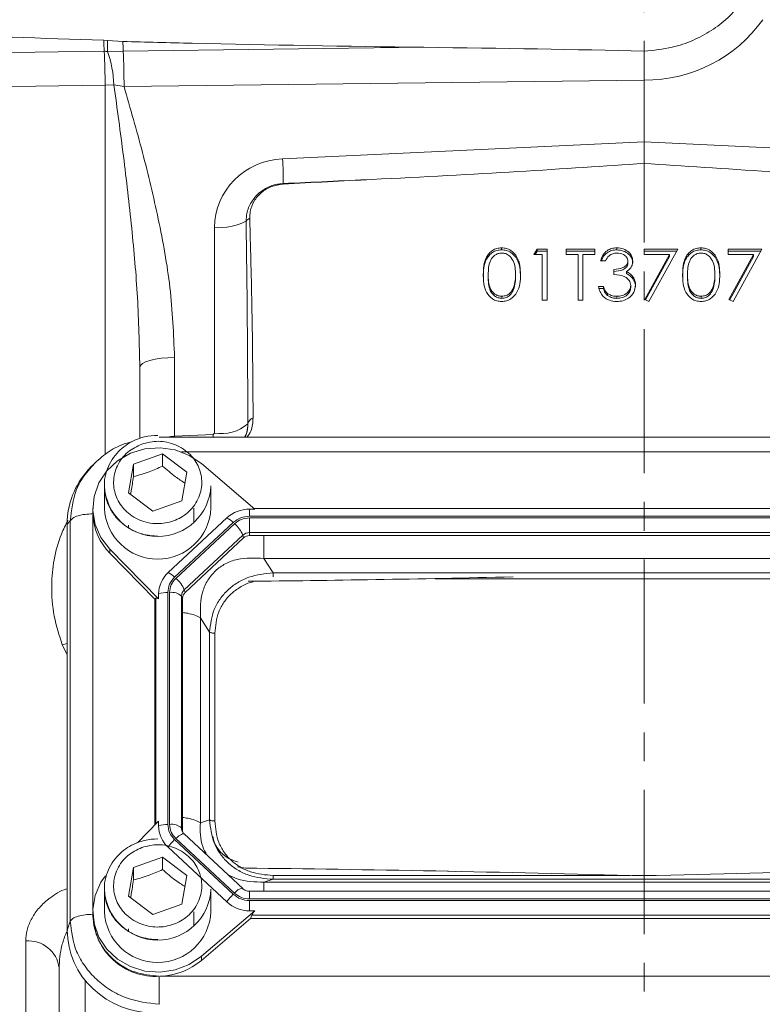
# Model space of a CAD drawing. Header units: inches. Extents: x 0.3 to 33.9, y 0.2 to 21.6.
# Tile 10 of 28: x 20.8 to 23.4, y 7.9 to 11.3. Entities that reach past the tile are written whole.
import ezdxf

# ---------------------------------------------------------------- set-up
doc = ezdxf.new("R2010")
doc.units = ezdxf.units.IN
doc.header["$MEASUREMENT"] = 0
doc.linetypes.add('CENTERX2', pattern=[0.8, 0.5, -0.1, 0.1, -0.1])
doc.layers.add('SLD-0', color=7, linetype='Continuous', lineweight=15)
doc.styles.add('SLDTEXTSTYLE0', font='TXT', dxfattribs={"width": 0.75})
doc.dimstyles.new('SLDDIMSTYLE0', dxfattribs={"dimtxt": 0.25, "dimasz": 0.13, "dimexe": 0, "dimexo": 0.0625, "dimgap": 0.0625, "dimtad": 0, "dimtih": 1, "dimtoh": 1, "dimrnd": 1e-09, "dimzin": 12, "dimdsep": 46, "dimtxsty": 'SLDTEXTSTYLE0', "dimsah": 1, "dimcen": 0.09, "dimadec": 0, "dimazin": 3, "dimtfac": 1, "dimtofl": 0, "dimtmove": 0, "dimatfit": 3, "dimfxl": 1, "dimfrac": 2, "dimtolj": 1, "dimtzin": 12, "dimarcsym": 0})

# ---------------------------------------------------------------- blocks, each defined once
blk = doc.blocks.new('_D_10')
at = {"layer": 'SLD-0'}
for p, q in [((23.0055, 13.5316), (31.06, 13.5316)), ((30.935, 13.5316), (30.935, 10.1526)), ((30.3636, 9.7786), (30.3128, 9.7786)), ((30.3128, 9.7786), (30.3128, 9.3817)), ((31.5065, 9.7786), (31.5573, 9.7786)), ((31.5573, 9.7786), (31.5573, 9.3817)), ((30.3128, 9.3817), (30.3636, 9.3817)), ((31.5573, 9.3817), (31.5065, 9.3817)), ((30.935, 5.952), (30.935, 9.3309)), ((26.5026, 5.952), (31.06, 5.952))]:
    blk.add_line(p, q, dxfattribs=at)
for points in [[(30.935, 13.5316), (30.915, 13.4016), (30.955, 13.4016)], [(30.935, 5.952), (30.955, 6.082), (30.915, 6.082)]]:
    blk.add_solid(points, dxfattribs=at)
at = {"layer": 'SLD-0', "char_height": 0.25, "attachment_point": 1, "style": 'SLDTEXTSTYLE0'}
for s, insert in [('7.58', (30.5102, 10.1516, -1.544)), ('192.52', (30.4271, 9.704, -1.544))]:
    blk.add_mtext(s, dxfattribs=dict(at, insert=insert))

msp = doc.modelspace()

# ---------------------------------------------------------------- linework, layer by layer
at = {"color": 7, "linetype": 'Continuous', "lineweight": 15}
for p, q in [((21.0805, 11.2255), (21.0935, 11.2246)), ((21.0935, 11.2246), (21.1468, 11.2209)), ((21.148, 11.1877), (21.0929, 11.1865)), ((22.1913, 11.2008), (21.148, 11.1877)), ((22.9555, 11.0872), (21.1508, 11.0645)), ((22.9555, 10.8721), (22.9555, 11.0872)), ((22.9555, 11.0872), (22.9555, 11.0872)), ((21.1155, 11.0702), (21.0849, 11.0692)), ((21.1508, 11.0645), (21.1155, 11.0702)), ((21.7012, 10.8141), (22.9555, 10.8721)), ((22.9555, 10.8721), (24.2099, 10.8141)), ((22.9555, 10.8721), (22.9555, 10.7981)), ((21.4647, 9.8619), (21.4647, 10.5748)), ((22.4612, 10.4976), (22.4612, 10.5048)), ((22.5731, 10.4821), (22.5843, 10.5003)), ((22.5775, 10.4821), (22.5843, 10.4931)), ((22.5843, 10.5003), (22.6194, 10.5003)), ((22.5843, 10.4931), (22.5843, 10.5003)), ((22.5843, 10.4931), (22.6194, 10.4931)), ((22.6194, 10.5003), (22.6194, 10.3229)), ((22.6852, 10.5003), (22.785, 10.5003)), ((22.6852, 10.4821), (22.6852, 10.5003)), ((22.6852, 10.4931), (22.785, 10.4931)), ((22.785, 10.5003), (22.785, 10.4821)), ((22.8611, 10.4976), (22.8611, 10.5048)), ((22.9555, 10.5003), (23.0725, 10.5003)), ((22.9555, 10.4821), (22.9555, 10.5003)), ((22.9555, 10.4931), (23.0685, 10.4931)), ((23.0725, 10.5003), (22.9726, 10.3183)), ((23.153, 10.4976), (23.153, 10.5048)), ((23.2478, 10.5003), (23.3648, 10.5003)), ((23.2478, 10.4821), (23.2478, 10.5003)), ((23.2478, 10.4931), (23.3608, 10.4931)), ((23.3648, 10.5003), (23.2649, 10.3183)), ((22.6023, 10.4821), (22.5731, 10.4821)), ((22.6023, 10.3229), (22.6023, 10.4821)), ((22.7266, 10.4821), (22.6852, 10.4821)), ((22.7266, 10.3229), (22.7266, 10.4821)), ((22.7436, 10.4821), (22.7436, 10.3229)), ((22.785, 10.4821), (22.7436, 10.4821)), ((22.8216, 10.4593), (22.8045, 10.4593)), ((22.8995, 10.4516), (22.8995, 10.4588)), ((23.0436, 10.4821), (22.9555, 10.4821)), ((22.9579, 10.3259), (23.0436, 10.4821)), ((22.9609, 10.3243), (23.0436, 10.4749)), ((23.0436, 10.4749), (23.0436, 10.4821)), ((23.3359, 10.4821), (23.2478, 10.4821)), ((23.2502, 10.3259), (23.3359, 10.4821)), ((23.2532, 10.3243), (23.3359, 10.4749)), ((23.3359, 10.4749), (23.3359, 10.4821)), ((22.8508, 10.4116), (22.8508, 10.4298)), ((22.4148, 10.4044), (22.4148, 10.4116)), ((22.5098, 10.4044), (22.5098, 10.4116)), ((22.8944, 10.4151), (22.8944, 10.4222)), ((22.915, 10.3999), (22.915, 10.4071)), ((23.1066, 10.4044), (23.1066, 10.4116)), ((23.2016, 10.4044), (23.2016, 10.4116)), ((22.5026, 10.3598), (22.5026, 10.367)), ((22.7972, 10.3706), (22.8143, 10.3706)), ((22.7972, 10.3635), (22.8143, 10.3635)), ((22.8143, 10.3635), (22.8143, 10.3706)), ((22.9093, 10.3669), (22.9093, 10.374)), ((23.1944, 10.3598), (23.1944, 10.367)), ((22.4618, 10.3294), (22.4618, 10.3365)), ((22.6194, 10.3229), (22.6023, 10.3229)), ((22.7436, 10.3229), (22.7266, 10.3229)), ((22.8291, 10.3389), (22.8291, 10.3461)), ((22.8609, 10.3294), (22.8609, 10.3365)), ((22.9726, 10.3183), (22.9579, 10.3259)), ((23.1536, 10.3294), (23.1536, 10.3365)), ((23.2649, 10.3183), (23.2502, 10.3259)), ((21.3262, 10.1243), (21.3262, 9.8508)), ((21.2055, 9.8436), (21.2055, 10.0899)), ((24.6369, 9.8477), (21.2732, 9.8477)), ((21.3262, 9.8508), (21.4599, 9.857)), ((21.4599, 9.857), (21.4647, 9.8619)), ((21.1836, 9.7538), (21.2844, 9.79)), ((21.2844, 9.79), (21.3684, 9.7265)), ((21.2844, 9.79), (21.2844, 9.747)), ((21.0382, 9.7463), (21.0268, 9.7338)), ((21.0444, 9.7512), (21.0393, 9.7453)), ((21.1667, 9.6542), (21.1836, 9.7538)), ((21.1836, 9.7108), (21.1836, 9.7538)), ((21.6042, 9.5977), (21.4195, 9.7557)), ((21.3684, 9.7265), (21.3515, 9.6269)), ((21.0825, 9.6789), (21.0825, 9.6008)), ((21.4525, 9.6008), (21.4525, 9.6789)), ((21.2506, 9.5908), (21.1667, 9.6542)), ((21.3515, 9.6269), (21.2506, 9.5908)), ((21.0425, 9.6008), (21.0425, 9.5865)), ((21.0425, 9.5865), (21.0426, 9.5812)), ((21.3925, 9.5516), (21.3925, 9.6008)), ((21.6042, 9.5977), (21.5863, 9.5977)), ((21.5863, 9.5731), (21.5863, 9.5977)), ((24.3238, 9.5731), (21.5863, 9.5731)), ((24.3086, 9.6), (21.6015, 9.6)), ((20.9536, 9.5461), (20.9639, 9.5575)), ((20.9536, 9.5461), (20.9536, 8.1368)), ((20.9639, 9.5575), (20.9639, 8.1676)), ((21.166, 9.5417), (21.1663, 9.5343)), ((21.507, 9.567), (21.3037, 9.3773)), ((21.5297, 9.5512), (21.3264, 9.3614)), ((21.534, 9.5471), (21.3308, 9.3574)), ((24.3238, 9.5674), (21.5863, 9.5674)), ((21.5863, 9.5674), (21.5863, 9.5163)), ((21.5633, 9.5074), (21.36, 9.3176)), ((21.5658, 9.4978), (21.5633, 9.5074)), ((24.3238, 9.5163), (21.5863, 9.5163)), ((21.5863, 9.5057), (21.5863, 9.5163)), ((24.3238, 9.5057), (21.5863, 9.5057)), ((21.5658, 9.4978), (21.3625, 9.308)), ((21.1017, 9.4589), (21.2708, 9.2865)), ((21.1017, 9.4589), (21.1017, 9.4445)), ((21.258, 9.2852), (21.1017, 9.4445)), ((21.6685, 9.3769), (21.6365, 9.4267)), ((24.2736, 9.4267), (21.6365, 9.4267)), ((24.2416, 9.3769), (21.6685, 9.3769)), ((21.2708, 9.2865), (21.2708, 9.3032)), ((21.303, 9.3086), (21.303, 8.5034)), ((21.3091, 9.3086), (21.3091, 8.5034)), ((21.3505, 9.2961), (21.3505, 8.491)), ((21.354, 9.2888), (21.3505, 9.2961)), ((21.3625, 9.308), (21.36, 9.3176)), ((21.258, 9.2852), (21.2616, 9.2888)), ((21.258, 9.2852), (21.258, 8.5017)), ((21.354, 9.2888), (21.354, 8.4837)), ((21.4156, 9.2205), (21.4156, 8.509)), ((21.4477, 9.1707), (21.4156, 9.2205)), ((21.4477, 9.1707), (21.4477, 8.519)), ((21.4658, 9.167), (21.4658, 8.5153)), ((21.2708, 8.5147), (21.1973, 8.4398)), ((21.2708, 8.5147), (21.2708, 8.498)), ((21.4477, 8.519), (21.4156, 8.509)), ((21.354, 8.4837), (21.3505, 8.491)), ((21.3264, 8.4506), (21.5297, 8.2608)), ((21.3308, 8.4546), (21.534, 8.2648)), ((21.5627, 8.2805), (21.3594, 8.4702)), ((21.3037, 8.4239), (21.507, 8.2342)), ((21.1836, 8.3535), (21.2844, 8.3896)), ((21.2844, 8.3896), (21.3684, 8.3261)), ((21.2844, 8.3896), (21.2844, 8.3466)), ((21.1667, 8.2539), (21.1836, 8.3535)), ((21.1836, 8.3105), (21.1836, 8.3535)), ((21.573, 8.3516), (21.5446, 8.3564)), ((22.3015, 8.3404), (22.2729, 8.341)), ((21.3684, 8.3261), (21.3515, 8.2266)), ((21.6685, 8.3128), (21.6365, 8.3028)), ((21.6685, 8.3128), (24.2416, 8.3128)), ((21.0825, 8.2785), (21.0825, 8.2004)), ((21.4525, 8.2004), (21.4525, 8.2785)), ((24.3238, 8.2715), (21.5863, 8.2715)), ((21.5863, 8.2715), (21.5863, 8.2714)), ((21.6365, 8.3028), (24.2736, 8.3028)), ((21.2506, 8.1904), (21.1667, 8.2539)), ((21.5863, 8.2446), (24.3238, 8.2446)), ((21.5863, 8.2389), (24.3238, 8.2389)), ((21.5863, 8.2035), (21.5863, 8.2389)), ((21.3515, 8.2266), (21.2506, 8.1904)), ((21.4195, 8.0455), (21.6042, 8.2035)), ((21.6042, 8.2035), (21.5863, 8.2035)), ((21.0425, 8.2004), (21.0425, 8.1861)), ((21.3925, 8.1512), (21.3925, 8.2004)), ((21.5902, 8.1772), (21.4195, 8.0312)), ((21.5902, 8.1772), (21.5941, 8.1878)), ((21.5902, 8.1772), (24.3199, 8.1772)), ((21.5941, 8.1878), (24.316, 8.1878)), ((20.9536, 8.1368), (20.9639, 8.1676)), ((21.166, 8.1413), (21.1663, 8.134)), ((20.8097, 7.4962), (20.8097, 8.099)), ((21.4195, 8.0455), (21.4195, 8.0312)), ((20.9255, 6.7436), (20.9255, 8.0051)), ((21.2765, 7.9762), (24.6336, 7.9762)), ((21.0155, 7.9548), (21.0155, 7.9623)), ((21.0155, 7.9548), (21.0155, 7.8146))]:
    msp.add_line(p, q, dxfattribs=at)
at = {"color": 8, "linetype": 'Continuous', "lineweight": 15}
for p, q in [((21.0849, 9.7869), (21.0849, 11.0692)), ((21.3262, 9.8508), (21.3263, 9.8477)), ((21.4599, 9.857), (21.4603, 9.8477)), ((24.5062, 9.7963), (21.3497, 9.7963)), ((21.0427, 9.5781), (21.0427, 8.2088)), ((23.6794, 9.3562), (22.2317, 9.3562)), ((21.2616, 9.2888), (21.2616, 8.5053)), ((20.9366, 9.1266), (20.9536, 9.1308)), ((20.9536, 9.0936), (20.9366, 9.1266)), ((21.6685, 8.3261), (22.9063, 8.3261)), ((22.9134, 8.3261), (22.9977, 8.3261)), ((21.5863, 8.2714), (21.5863, 8.2446))]:
    msp.add_line(p, q, dxfattribs=at)
at = {"color": 7, "linetype": 'Continuous', "lineweight": 15, "flags": 128}
for points in [[(21.082, 11.1868), (20.8422, 11.1838), (20.2069, 11.1758)], [(21.0849, 11.0692), (20.8451, 11.0662), (20.2097, 11.0583)], [(21.3262, 10.1243), (21.3024, 10.1234), (21.2797, 10.1214), (21.2588, 10.1181), (21.2406, 10.1138), (21.2257, 10.1086), (21.2146, 10.1028), (21.2078, 10.0965), (21.2055, 10.0899)], [(21.4195, 9.7557), (21.3768, 9.7844), (21.328, 9.8031), (21.2758, 9.8107), (21.2233, 9.8067), (21.1731, 9.7915), (21.1282, 9.7657), (21.0909, 9.7309), (21.0633, 9.6889), (21.0469, 9.6421), (21.0427, 9.593), (21.0508, 9.5444), (21.0708, 9.4988), (21.1017, 9.4589)], [(21.0862, 8.3247), (21.0708, 8.3024), (21.0508, 8.2568), (21.0427, 8.2082), (21.0469, 8.1591), (21.0633, 8.1123), (21.0909, 8.0703), (21.1282, 8.0355), (21.1731, 8.0097), (21.2233, 7.9945), (21.2758, 7.9905), (21.328, 7.9981), (21.3768, 8.0168), (21.4195, 8.0455)]]:
    msp.add_lwpolyline(points, dxfattribs=at)
at = {"color": 8, "linetype": 'Continuous', "lineweight": 15, "flags": 128}
msp.add_lwpolyline([(21.3594, 8.4702), (21.3587, 8.4707), (21.3565, 8.4711), (21.3535, 8.4705), (21.3498, 8.4689), (21.3456, 8.4664), (21.3409, 8.4632), (21.3359, 8.4592), (21.3308, 8.4546)], dxfattribs=at)
at = {"color": 7, "linetype": 'Continuous', "lineweight": 15}
for centre, radius, start, end in [((22.7884, 11.2721), 1.7085, 181.563, 182.8635), ((21.9694, 11.1917), 0.8764, 177.8467, 180.3377), ((22.8889, 11.2712), 1.7428, 181.6543, 182.7451), ((18.3196, 11.0607), 2.7654, 0.1765, 2.6133), ((20.7545, 11.0604), 0.3611, 1.5614, 20.4406), ((18.2194, 11.0612), 2.9314, 0.0644, 2.473), ((20.6489, 10.7517), 1.0542, 358.695, 3.3913), ((21.719, 10.7253), 0.0164, 171.5853, 177.889), ((21.4787, 10.7845), 0.2102, 266.1926, 297.0837), ((21.6136, 10.5603), 0.054, 119.6035, 136.6224), ((21.6114, 9.885), 0.0321, 113.2504, 164.7463), ((21.4888, 10.0013), 0.1414, 260.1841, 310.3535), ((21.2675, 9.6877), 0.1852, 182.7192, 357.2808), ((21.2456, 9.5878), 0.2031, 182.7504, 224.87), ((21.2675, 9.6096), 0.1852, 182.7192, 357.2808), ((21.5857, 9.4814), 0.1163, 89.6933, 132.5899), ((21.4769, 9.4997), 0.0737, 44.2745, 65.9509), ((21.4634, 9.4646), 0.1086, 23.2239, 49.4763), ((21.5861, 9.4825), 0.0338, 89.6933, 132.5899), ((21.5862, 9.4756), 0.0301, 89.6933, 132.5899), ((21.3722, 9.3025), 0.1014, 132.5248, 179.6232), ((21.2736, 9.3099), 0.0737, 44.2745, 65.9509), ((21.2602, 9.2748), 0.1086, 23.2239, 49.4763), ((21.3009, 9.2223), 0.0863, 88.5951, 110.3768), ((21.3162, 9.257), 0.052, 48.737, 97.7903), ((21.3799, 9.2959), 0.0294, 132.5248, 179.6232), ((21.3803, 9.2887), 0.0262, 132.5248, 179.6232), ((21.3009, 8.4171), 0.0863, 88.5951, 110.3768), ((21.3722, 8.4987), 0.1014, 180.3768, 227.4752), ((21.3162, 8.4519), 0.052, 48.737, 97.7903), ((21.3797, 8.4837), 0.0257, 180.1062, 209.1037), ((21.4289, 8.3399), 0.1508, 132.809, 146.1442), ((21.2675, 8.2873), 0.1852, 182.7192, 357.2808), ((21.6322, 8.1502), 0.1508, 132.809, 146.1442), ((21.5857, 8.3198), 0.1163, 227.4101, 270.3067), ((21.2606, 8.1939), 0.2182, 182.0659, 273.2963), ((21.2675, 8.2092), 0.1852, 182.7192, 357.2808), ((20.8181, 7.991), 0.1084, 7.4986, 94.4384), ((21.2688, 8.2096), 0.2335, 271.8765, 310.1965)]:
    msp.add_arc(centre, radius, start, end, dxfattribs=at)
at = {"color": 8, "linetype": 'Continuous', "lineweight": 15}
for centre, radius, start, end in [((21.3793, 8.491), 0.0288, 180.0913, 209.3212), ((21.5669, 8.2408), 0.0407, 97.5124, 143.8074)]:
    msp.add_arc(centre, radius, start, end, dxfattribs=at)
at = {"color": 7, "linetype": 'Continuous', "lineweight": 15}
for centre, major_axis, ratio, start_param, end_param in [((22.9514, 11.5697), (0.4929, -0.0872), 0.962793, 4.889568, 5.863291), ((20.9999, 11.0957), (3.4254, 0), 0.032706, 0.963213, 1.21557), ((21.7097, 10.5779), (0.2415, 0.0428), 0.962793, 1.4369, 2.97279), ((20.6185, 10.7972), (3.1511, 0.1027), 0.035536, 5.168987, 5.546744), ((25.2925, 10.7972), (3.1511, -0.1027), 0.035536, 3.878034, 4.255791), ((-11.2714, 9.3221), (75.3191, 3.441), 0.001485, 5.165463, 5.170022), ((21.4605, 9.6851), (0.0043, 2.6055), 0.046027, 4.792529, 5.070198), ((21.2724, 9.5371), (0.313, -0.0656), 0.927683, 2.642019, 3.333612), ((23.5304, 9.503), (3.4384, 0.1121), 0.032567, 4.108741, 4.407208), ((21.303, 9.2441), (-0.0413, 0.0448), 0.170211, 5.767586, 6.291275), ((23.5304, 8.1957), (3.4384, -0.1121), 0.032567, 1.739821, 2.177444), ((22.3807, 8.1957), (3.4384, 0.1121), 0.032567, 0.964148, 1.401772), ((21.6393, 8.2238), (0.0452, 0.0412), 0.184584, 2.276832, 2.800522), ((21.2724, 8.1458), (0.313, 0.0656), 0.927683, 2.949574, 4.490212)]:
    msp.add_ellipse(centre, major_axis=major_axis, ratio=ratio, start_param=start_param, end_param=end_param, dxfattribs=at)
at = {"color": 8, "linetype": 'Continuous', "lineweight": 15}
msp.add_ellipse((21.3305, 9.7961), major_axis=(0.1249, 0.0102), ratio=0.438104, start_param=1.569865, end_param=1.771679, dxfattribs=at)
at = {"color": 7, "linetype": 'Continuous', "lineweight": 15}
for points, knots in [([(23.2947, 11.3555), (23.2793, 11.3377), (23.2481, 11.3014), (23.19, 11.2575), (23.1248, 11.2228), (23.0467, 11.1958), (22.9885, 11.1906), (22.9554, 11.1877)], [0, 0, 0, 0, 0.185119, 0.375609, 0.56021, 0.750399, 1, 1, 1, 1]), ([(20.2043, 11.2663), (20.2841, 11.2609), (20.5758, 11.2409), (20.8682, 11.232), (21.0805, 11.2255)], [0, 0, 0, 0, 0.273569, 1, 1, 1, 1]), ([(21.1468, 11.2209), (21.2267, 11.2188), (21.5748, 11.2095), (21.9231, 11.2046), (22.1913, 11.2008)], [0, 0, 0, 0, 0.2297207, 1, 1, 1, 1]), ([(21.0929, 11.1865), (21.0913, 11.1866), (21.0877, 11.1868), (21.084, 11.1868), (21.082, 11.1868)], [0, 0, 0, 0, 0.44896, 1, 1, 1, 1]), ([(22.9554, 11.1877), (22.9554, 11.1808), (22.9554, 11.1623), (22.9555, 11.1271), (22.9555, 11.1005), (22.9555, 11.0872)], [0, 0, 0, 0, 0.230653, 0.615325, 1, 1, 1, 1]), ([(21.2055, 10.0899), (21.2037, 10.1707), (21.2, 10.3326), (21.1779, 10.577), (21.1496, 10.8235), (21.1269, 10.9879), (21.1155, 11.0702)], [0, 0, 0, 0, 0.243652, 0.488293, 0.743873, 1, 1, 1, 1]), ([(21.1508, 11.0645), (21.1727, 10.9884), (21.2167, 10.8361), (21.2719, 10.6038), (21.3155, 10.3667), (21.3226, 10.2053), (21.3262, 10.1243)], [0, 0, 0, 0, 0.247523, 0.495355, 0.746644, 1, 1, 1, 1]), ([(22.0111, 10.742), (21.9597, 10.7394), (21.8568, 10.7342), (21.754, 10.7287), (21.7026, 10.7259)], [0, 0, 0, 0, 0.499999, 1, 1, 1, 1]), ([(21.5744, 10.5974), (21.5749, 10.6062), (21.5763, 10.6292), (21.5895, 10.661), (21.6136, 10.6917), (21.6459, 10.715), (21.6785, 10.7258), (21.698, 10.7273), (21.7028, 10.7277)], [0, 0, 0, 0, 0.1337925, 0.3499936, 0.507744, 0.714733, 0.929626, 1, 1, 1, 1]), ([(21.7026, 10.7259), (21.689, 10.7239), (21.6619, 10.7199), (21.6266, 10.6984), (21.6005, 10.6679), (21.5879, 10.6357), (21.5872, 10.615), (21.5869, 10.6073)], [0, 0, 0, 0, 0.215697, 0.431707, 0.649625, 0.869325, 1, 1, 1, 1]), ([(21.5869, 10.6073), (21.5888, 10.5402), (21.593, 10.3912), (21.5971, 10.1603), (21.5982, 9.9964), (21.5987, 9.9145)], [0, 0, 0, 0, 0.2906892, 0.6453313, 1, 1, 1, 1]), ([(22.3977, 10.4115), (22.398, 10.4218), (22.3985, 10.4425), (22.4053, 10.4681), (22.4171, 10.4858), (22.4294, 10.4964), (22.4446, 10.5035), (22.4557, 10.5044), (22.4612, 10.5048)], [0, 0, 0, 0, 0.250526, 0.500164, 0.625273, 0.750198, 0.875111, 1, 1, 1, 1]), ([(22.3977, 10.4043), (22.398, 10.4147), (22.3985, 10.4354), (22.4053, 10.4609), (22.4171, 10.4786), (22.4294, 10.4893), (22.4446, 10.4964), (22.4557, 10.4972), (22.4612, 10.4976)], [0, 0, 0, 0, 0.250526, 0.500164, 0.625273, 0.750198, 0.875111, 1, 1, 1, 1]), ([(22.4612, 10.5048), (22.4668, 10.5044), (22.478, 10.5036), (22.4984, 10.4943), (22.5166, 10.4732), (22.5259, 10.4428), (22.5265, 10.4219), (22.5268, 10.4115)], [0, 0, 0, 0, 0.125169, 0.250336, 0.498865, 0.749016, 1, 1, 1, 1]), ([(22.4612, 10.4976), (22.4668, 10.4972), (22.478, 10.4964), (22.4984, 10.4871), (22.5166, 10.4661), (22.5259, 10.4356), (22.5265, 10.4148), (22.5268, 10.4043)], [0, 0, 0, 0, 0.1251695, 0.2503357, 0.4988652, 0.7490161, 1, 1, 1, 1]), ([(22.8045, 10.4593), (22.8067, 10.4661), (22.8111, 10.4798), (22.8256, 10.4948), (22.8432, 10.5035), (22.8551, 10.5044), (22.8611, 10.5048)], [0, 0, 0, 0, 0.280288, 0.55968, 0.779747, 1, 1, 1, 1]), ([(22.8074, 10.4593), (22.8089, 10.4636), (22.8127, 10.4747), (22.8257, 10.4876), (22.8431, 10.4963), (22.8551, 10.4972), (22.8611, 10.4976)], [0, 0, 0, 0, 0.198851, 0.509857, 0.754824, 1, 1, 1, 1]), ([(22.8611, 10.5048), (22.8688, 10.504), (22.8841, 10.5025), (22.9025, 10.4911), (22.9142, 10.4756), (22.9158, 10.4644), (22.9166, 10.4587)], [0, 0, 0, 0, 0.280085, 0.559868, 0.780099, 1, 1, 1, 1]), ([(22.8611, 10.4976), (22.8688, 10.4969), (22.8841, 10.4953), (22.9025, 10.4839), (22.9142, 10.4685), (22.9158, 10.4572), (22.9166, 10.4516)], [0, 0, 0, 0, 0.280085, 0.559868, 0.780099, 1, 1, 1, 1]), ([(23.0895, 10.4115), (23.0898, 10.4218), (23.0903, 10.4425), (23.0971, 10.4681), (23.1089, 10.4858), (23.1212, 10.4964), (23.1364, 10.5035), (23.1475, 10.5044), (23.153, 10.5048)], [0, 0, 0, 0, 0.2505259, 0.5001642, 0.6252727, 0.7501982, 0.8751106, 1, 1, 1, 1]), ([(23.0895, 10.4043), (23.0898, 10.4147), (23.0903, 10.4354), (23.0971, 10.4609), (23.1089, 10.4786), (23.1212, 10.4893), (23.1364, 10.4964), (23.1475, 10.4972), (23.153, 10.4976)], [0, 0, 0, 0, 0.250526, 0.500164, 0.625273, 0.750198, 0.875111, 1, 1, 1, 1]), ([(23.153, 10.5048), (23.1586, 10.5044), (23.1698, 10.5036), (23.1902, 10.4943), (23.2084, 10.4732), (23.2177, 10.4428), (23.2183, 10.4219), (23.2186, 10.4115)], [0, 0, 0, 0, 0.125169, 0.250336, 0.498865, 0.749016, 1, 1, 1, 1]), ([(23.153, 10.4976), (23.1586, 10.4972), (23.1698, 10.4964), (23.1902, 10.4871), (23.2084, 10.4661), (23.2177, 10.4356), (23.2183, 10.4148), (23.2186, 10.4043)], [0, 0, 0, 0, 0.125169, 0.250336, 0.498865, 0.749016, 1, 1, 1, 1]), ([(22.4618, 10.4866), (22.4575, 10.4862), (22.4487, 10.4854), (22.4372, 10.4792), (22.428, 10.4704), (22.4154, 10.4488), (22.4151, 10.4281), (22.4148, 10.4116)], [0, 0, 0, 0, 0.125139, 0.250418, 0.375519, 0.500847, 1, 1, 1, 1]), ([(22.5098, 10.4116), (22.5091, 10.428), (22.508, 10.4527), (22.4902, 10.4771), (22.4749, 10.4853), (22.4662, 10.4862), (22.4618, 10.4866)], [0, 0, 0, 0, 0.500072, 0.749021, 0.874598, 1, 1, 1, 1]), ([(22.8613, 10.4866), (22.8564, 10.4862), (22.8465, 10.4855), (22.8308, 10.4766), (22.8251, 10.4659), (22.8216, 10.4593)], [0, 0, 0, 0, 0.280636, 0.560364, 1, 1, 1, 1]), ([(22.8508, 10.4298), (22.8615, 10.4307), (22.8776, 10.4321), (22.8934, 10.4425), (22.8988, 10.4513), (22.8993, 10.4563), (22.8995, 10.4588)], [0, 0, 0, 0, 0.499418, 0.749016, 0.874544, 1, 1, 1, 1]), ([(22.8995, 10.4588), (22.8986, 10.4634), (22.8966, 10.4728), (22.8821, 10.4842), (22.8692, 10.4857), (22.8613, 10.4866)], [0, 0, 0, 0, 0.278859, 0.560074, 1, 1, 1, 1]), ([(22.9166, 10.4587), (22.9163, 10.4546), (22.9156, 10.4464), (22.9088, 10.4328), (22.8998, 10.4262), (22.8944, 10.4222)], [0, 0, 0, 0, 0.280508, 0.560792, 1, 1, 1, 1]), ([(23.1536, 10.4866), (23.1493, 10.4862), (23.1405, 10.4854), (23.129, 10.4792), (23.1198, 10.4704), (23.1072, 10.4488), (23.1068, 10.4281), (23.1066, 10.4116)], [0, 0, 0, 0, 0.125139, 0.250418, 0.375519, 0.500847, 1, 1, 1, 1]), ([(23.2016, 10.4116), (23.2009, 10.428), (23.1998, 10.4527), (23.182, 10.4771), (23.1667, 10.4853), (23.158, 10.4862), (23.1536, 10.4866)], [0, 0, 0, 0, 0.500072, 0.749021, 0.874598, 1, 1, 1, 1]), ([(22.8508, 10.4226), (22.8615, 10.4235), (22.8776, 10.4249), (22.8934, 10.4353), (22.8988, 10.4441), (22.8993, 10.4491), (22.8995, 10.4516)], [0, 0, 0, 0, 0.499418, 0.749016, 0.874544, 1, 1, 1, 1]), ([(22.4612, 10.3183), (22.4557, 10.3187), (22.4446, 10.3196), (22.4244, 10.3289), (22.4066, 10.3501), (22.3986, 10.3805), (22.398, 10.4012), (22.3977, 10.4115)], [0, 0, 0, 0, 0.125181, 0.250351, 0.498778, 0.748946, 1, 1, 1, 1]), ([(22.4148, 10.4116), (22.4149, 10.4035), (22.4153, 10.3873), (22.4202, 10.3631), (22.4334, 10.346), (22.4488, 10.3378), (22.4575, 10.337), (22.4618, 10.3365)], [0, 0, 0, 0, 0.2510852, 0.5013708, 0.7496281, 0.8748771, 1, 1, 1, 1]), ([(22.4148, 10.4044), (22.4149, 10.3963), (22.4153, 10.3801), (22.4202, 10.356), (22.4334, 10.3388), (22.4488, 10.3307), (22.4575, 10.3298), (22.4618, 10.3294)], [0, 0, 0, 0, 0.251085, 0.501371, 0.749628, 0.874877, 1, 1, 1, 1]), ([(22.5268, 10.4115), (22.5265, 10.4011), (22.5259, 10.3802), (22.5167, 10.3498), (22.4984, 10.3289), (22.478, 10.3196), (22.4668, 10.3187), (22.4612, 10.3183)], [0, 0, 0, 0, 0.251002, 0.501138, 0.749612, 0.874807, 1, 1, 1, 1]), ([(22.5026, 10.367), (22.505, 10.3751), (22.5093, 10.3898), (22.5096, 10.4049), (22.5098, 10.4116)], [0, 0, 0, 0, 0.559599, 1, 1, 1, 1]), ([(22.5026, 10.3598), (22.505, 10.368), (22.5093, 10.3826), (22.5096, 10.3977), (22.5098, 10.4044)], [0, 0, 0, 0, 0.559599, 1, 1, 1, 1]), ([(22.9093, 10.374), (22.909, 10.3771), (22.9084, 10.3833), (22.9025, 10.3945), (22.8848, 10.4098), (22.8644, 10.4109), (22.8508, 10.4116)], [0, 0, 0, 0, 0.125587, 0.251191, 0.500605, 1, 1, 1, 1]), ([(22.8944, 10.4222), (22.8988, 10.4201), (22.9067, 10.4162), (22.9124, 10.4099), (22.915, 10.4071)], [0, 0, 0, 0, 0.559795, 1, 1, 1, 1]), ([(22.8944, 10.4151), (22.8988, 10.4129), (22.9067, 10.4091), (22.9124, 10.4027), (22.915, 10.3999)], [0, 0, 0, 0, 0.559795, 1, 1, 1, 1]), ([(22.915, 10.4071), (22.9186, 10.4017), (22.9251, 10.392), (22.9259, 10.3806), (22.9263, 10.3756)], [0, 0, 0, 0, 0.5594191, 1, 1, 1, 1]), ([(22.915, 10.3999), (22.9186, 10.3945), (22.9251, 10.3848), (22.9259, 10.3734), (22.9263, 10.3684)], [0, 0, 0, 0, 0.559419, 1, 1, 1, 1]), ([(23.153, 10.3183), (23.1475, 10.3187), (23.1364, 10.3196), (23.1162, 10.3289), (23.0984, 10.3501), (23.0904, 10.3805), (23.0898, 10.4012), (23.0895, 10.4115)], [0, 0, 0, 0, 0.125181, 0.250351, 0.498778, 0.748946, 1, 1, 1, 1]), ([(23.1066, 10.4116), (23.1067, 10.4035), (23.1071, 10.3873), (23.112, 10.3631), (23.1252, 10.346), (23.1406, 10.3378), (23.1493, 10.337), (23.1536, 10.3365)], [0, 0, 0, 0, 0.251085, 0.501371, 0.749628, 0.874877, 1, 1, 1, 1]), ([(23.1066, 10.4044), (23.1067, 10.3963), (23.1071, 10.3801), (23.112, 10.356), (23.1252, 10.3388), (23.1406, 10.3307), (23.1493, 10.3298), (23.1536, 10.3294)], [0, 0, 0, 0, 0.251085, 0.501371, 0.749628, 0.874877, 1, 1, 1, 1]), ([(23.2186, 10.4115), (23.2183, 10.4011), (23.2177, 10.3802), (23.2085, 10.3498), (23.1902, 10.3289), (23.1698, 10.3196), (23.1586, 10.3187), (23.153, 10.3183)], [0, 0, 0, 0, 0.251002, 0.501138, 0.749612, 0.874807, 1, 1, 1, 1]), ([(23.1944, 10.367), (23.1968, 10.3751), (23.2011, 10.3898), (23.2014, 10.4049), (23.2016, 10.4116)], [0, 0, 0, 0, 0.5595988, 1, 1, 1, 1]), ([(23.1944, 10.3598), (23.1968, 10.368), (23.2011, 10.3826), (23.2014, 10.3977), (23.2016, 10.4044)], [0, 0, 0, 0, 0.559599, 1, 1, 1, 1]), ([(22.4618, 10.3365), (22.467, 10.3371), (22.4774, 10.3383), (22.4934, 10.3485), (22.4991, 10.36), (22.5026, 10.367)], [0, 0, 0, 0, 0.280257, 0.560781, 1, 1, 1, 1]), ([(22.4618, 10.3294), (22.467, 10.33), (22.4774, 10.3312), (22.4934, 10.3413), (22.4991, 10.3528), (22.5026, 10.3598)], [0, 0, 0, 0, 0.280257, 0.560781, 1, 1, 1, 1]), ([(22.8606, 10.3183), (22.8519, 10.319), (22.8344, 10.3205), (22.8139, 10.3341), (22.8019, 10.352), (22.7988, 10.3644), (22.7972, 10.3706)], [0, 0, 0, 0, 0.279886, 0.558979, 0.779263, 1, 1, 1, 1]), ([(22.8143, 10.3706), (22.816, 10.3655), (22.8191, 10.3563), (22.8261, 10.3492), (22.8291, 10.3461)], [0, 0, 0, 0, 0.560694, 1, 1, 1, 1]), ([(22.8143, 10.3635), (22.816, 10.3583), (22.8191, 10.3491), (22.8261, 10.342), (22.8291, 10.3389)], [0, 0, 0, 0, 0.5606944, 1, 1, 1, 1]), ([(22.9263, 10.3756), (22.9249, 10.3669), (22.9222, 10.3494), (22.9044, 10.3303), (22.8827, 10.3199), (22.8679, 10.3189), (22.8606, 10.3183)], [0, 0, 0, 0, 0.279304, 0.558838, 0.779277, 1, 1, 1, 1]), ([(22.8609, 10.3365), (22.8675, 10.3369), (22.8806, 10.3378), (22.8965, 10.347), (22.9073, 10.3596), (22.9086, 10.3692), (22.9093, 10.374)], [0, 0, 0, 0, 0.2805991, 0.5601509, 0.7803026, 1, 1, 1, 1]), ([(22.8609, 10.3294), (22.8675, 10.3298), (22.8806, 10.3306), (22.8965, 10.3398), (22.9073, 10.3524), (22.9086, 10.3621), (22.9093, 10.3669)], [0, 0, 0, 0, 0.280599, 0.560151, 0.780303, 1, 1, 1, 1]), ([(23.1536, 10.3365), (23.1588, 10.3371), (23.1692, 10.3383), (23.1852, 10.3485), (23.1909, 10.36), (23.1944, 10.367)], [0, 0, 0, 0, 0.280257, 0.560781, 1, 1, 1, 1]), ([(23.1536, 10.3294), (23.1588, 10.33), (23.1692, 10.3312), (23.1852, 10.3413), (23.1909, 10.3528), (23.1944, 10.3598)], [0, 0, 0, 0, 0.280257, 0.560781, 1, 1, 1, 1]), ([(22.8291, 10.3461), (22.8346, 10.3429), (22.8444, 10.3372), (22.8558, 10.3367), (22.8609, 10.3365)], [0, 0, 0, 0, 0.558748, 1, 1, 1, 1]), ([(22.8291, 10.3389), (22.8346, 10.3358), (22.8444, 10.3301), (22.8558, 10.3296), (22.8609, 10.3294)], [0, 0, 0, 0, 0.558748, 1, 1, 1, 1]), ([(21.5987, 9.9145), (21.5977, 9.8987), (21.5963, 9.8747), (21.5828, 9.8545), (21.5782, 9.8477)], [0, 0, 0, 0, 0.6601704, 1, 1, 1, 1]), ([(21.5788, 9.8793), (21.5789, 9.8776), (21.579, 9.867), (21.5737, 9.8565), (21.5693, 9.8477)], [0, 0, 0, 0, 0.15796, 1, 1, 1, 1]), ([(21.5709, 9.8477), (21.5713, 9.8483), (21.5768, 9.8578), (21.5778, 9.869), (21.5788, 9.8794)], [0, 0, 0, 0, 0.0690537, 1, 1, 1, 1]), ([(21.579, 9.8792), (21.5793, 9.8802), (21.5808, 9.8849), (21.5806, 9.8897), (21.5804, 9.8935)], [0, 0, 0, 0, 0.222365, 1, 1, 1, 1]), ([(21.2675, 9.8538), (21.2522, 9.8528), (21.2307, 9.8514), (21.2004, 9.8424), (21.1758, 9.8317), (21.1489, 9.8143), (21.1243, 9.7913), (21.1034, 9.7625), (21.0893, 9.7285), (21.0823, 9.7029), (21.0831, 9.6893), (21.0831, 9.6885)], [0, 0, 0, 0, 0.1645857, 0.230635, 0.3403763, 0.4549075, 0.578588, 0.7091936, 0.8464614, 0.9907986, 1, 1, 1, 1]), ([(21.179, 9.8322), (21.1667, 9.8287), (21.1335, 9.8192), (21.0844, 9.7907), (21.0536, 9.761), (21.0381, 9.7462)], [0, 0, 0, 0, 0.226889, 0.613822, 1, 1, 1, 1]), ([(21.2127, 9.8237), (21.2314, 9.8284), (21.2602, 9.8356), (21.3003, 9.8308), (21.3302, 9.8218), (21.3575, 9.8071), (21.3876, 9.7822), (21.4138, 9.7428), (21.4226, 9.6971), (21.4181, 9.6599), (21.4083, 9.6319), (21.3926, 9.6064), (21.3659, 9.5783), (21.3237, 9.5538), (21.2747, 9.5456), (21.2348, 9.5498), (21.2049, 9.559), (21.1775, 9.5736), (21.1475, 9.5985), (21.1213, 9.638), (21.1125, 9.6837), (21.117, 9.7209), (21.1268, 9.7489), (21.1425, 9.7743), (21.169, 9.8029), (21.1955, 9.8155), (21.2127, 9.8237)], [0, 0, 0, 0, 0.059864, 0.09209, 0.125, 0.15791, 0.190136, 0.25, 0.309864, 0.34209, 0.375, 0.40791, 0.440136, 0.5, 0.559864, 0.59209, 0.625, 0.65791, 0.690136, 0.75, 0.809864, 0.84209, 0.875, 0.90791, 0.940136, 1, 1, 1, 1]), ([(21.1836, 9.7108), (21.2016, 9.7157), (21.2353, 9.7249), (21.2688, 9.7399), (21.2844, 9.747)], [0, 0, 0, 0, 0.534747, 1, 1, 1, 1]), ([(21.2844, 9.747), (21.2994, 9.734), (21.3253, 9.7117), (21.351, 9.695), (21.3618, 9.688)], [0, 0, 0, 0, 0.580034, 1, 1, 1, 1]), ([(21.1735, 9.6491), (21.1743, 9.6532), (21.1776, 9.6717), (21.181, 9.6937), (21.1836, 9.7108)], [0, 0, 0, 0, 0.2219265, 1, 1, 1, 1]), ([(21.0831, 9.6885), (21.0831, 9.6757), (21.0831, 9.6483), (21.096, 9.6095), (21.1171, 9.5747), (21.1439, 9.5472), (21.1726, 9.5278), (21.2002, 9.5155), (21.2309, 9.5063), (21.2535, 9.5049), (21.2675, 9.5041)], [0, 0, 0, 0, 0.133893, 0.286395, 0.421999, 0.554614, 0.678308, 0.773081, 0.859694, 1, 1, 1, 1]), ([(21.6365, 9.4267), (21.605, 9.4283), (21.5584, 9.4308), (21.502, 9.4095), (21.4667, 9.3848), (21.4399, 9.3515), (21.4154, 9.2973), (21.4155, 9.2514), (21.4156, 9.2205)], [0, 0, 0, 0, 0.257397, 0.381602, 0.5, 0.618394, 0.742603, 1, 1, 1, 1]), ([(21.6685, 9.3769), (21.6395, 9.3738), (21.5957, 9.369), (21.5439, 9.3434), (21.5098, 9.3179), (21.4825, 9.2861), (21.4554, 9.238), (21.4507, 9.1975), (21.4477, 9.1707)], [0, 0, 0, 0, 0.248977, 0.376059, 0.5, 0.623945, 0.751023, 1, 1, 1, 1]), ([(21.4477, 8.519), (21.4507, 8.4917), (21.4554, 8.4504), (21.4825, 8.4017), (21.5098, 8.3699), (21.5439, 8.3444), (21.5957, 8.3194), (21.6395, 8.3155), (21.6685, 8.3128)], [0, 0, 0, 0, 0.248977, 0.376059, 0.5, 0.623945, 0.751023, 1, 1, 1, 1]), ([(21.4658, 8.5153), (21.4683, 8.4901), (21.4719, 8.4523), (21.4963, 8.4072), (21.5214, 8.3779), (21.5528, 8.3545), (21.601, 8.3317), (21.6416, 8.3283), (21.6685, 8.3261)], [0, 0, 0, 0, 0.250062, 0.376147, 0.5, 0.62379, 0.749938, 1, 1, 1, 1]), ([(21.2675, 8.4534), (21.2522, 8.4524), (21.2307, 8.451), (21.2004, 8.442), (21.1758, 8.4313), (21.1489, 8.4139), (21.1243, 8.3909), (21.1034, 8.3621), (21.0893, 8.3282), (21.0823, 8.3025), (21.0831, 8.2889), (21.0831, 8.2881)], [0, 0, 0, 0, 0.1645857, 0.230635, 0.3403763, 0.4549075, 0.578588, 0.7091936, 0.8464614, 0.9907986, 1, 1, 1, 1]), ([(21.5471, 8.3728), (21.5396, 8.3751), (21.5226, 8.3803), (21.5026, 8.3923), (21.485, 8.407), (21.4708, 8.4262), (21.4618, 8.4435), (21.46, 8.4573), (21.4595, 8.4611)], [0, 0, 0, 0, 0.115424, 0.260849, 0.43089, 0.632805, 0.898109, 1, 1, 1, 1]), ([(21.2127, 8.4234), (21.2314, 8.428), (21.2602, 8.4352), (21.3003, 8.4305), (21.3302, 8.4215), (21.3575, 8.4067), (21.3876, 8.3819), (21.4138, 8.3424), (21.4226, 8.2967), (21.4181, 8.2595), (21.4083, 8.2315), (21.3926, 8.206), (21.3659, 8.178), (21.3237, 8.1534), (21.2747, 8.1453), (21.2348, 8.1495), (21.2049, 8.1586), (21.1775, 8.1733), (21.1475, 8.1981), (21.1213, 8.2376), (21.1125, 8.2833), (21.117, 8.3205), (21.1268, 8.3485), (21.1425, 8.3739), (21.169, 8.4025), (21.1955, 8.4151), (21.2127, 8.4234)], [0, 0, 0, 0, 0.059864, 0.09209, 0.125, 0.15791, 0.190136, 0.25, 0.309864, 0.34209, 0.375, 0.40791, 0.440136, 0.5, 0.559864, 0.59209, 0.625, 0.65791, 0.690136, 0.75, 0.809864, 0.84209, 0.875, 0.90791, 0.940136, 1, 1, 1, 1]), ([(21.1836, 8.3105), (21.2016, 8.3154), (21.2353, 8.3245), (21.2688, 8.3396), (21.2844, 8.3466)], [0, 0, 0, 0, 0.534747, 1, 1, 1, 1]), ([(21.2844, 8.3466), (21.2994, 8.3336), (21.3253, 8.3113), (21.351, 8.2946), (21.3618, 8.2876)], [0, 0, 0, 0, 0.580034, 1, 1, 1, 1]), ([(21.1735, 8.2487), (21.1743, 8.2528), (21.1776, 8.2714), (21.181, 8.2933), (21.1836, 8.3105)], [0, 0, 0, 0, 0.2219265, 1, 1, 1, 1]), ([(21.0831, 8.2881), (21.0831, 8.2753), (21.0831, 8.248), (21.096, 8.2091), (21.1171, 8.1743), (21.1439, 8.1468), (21.1726, 8.1274), (21.2002, 8.1151), (21.2309, 8.1059), (21.2535, 8.1045), (21.2675, 8.1037)], [0, 0, 0, 0, 0.133893, 0.286395, 0.421999, 0.554614, 0.678308, 0.773081, 0.859694, 1, 1, 1, 1]), ([(21.5863, 8.2714), (21.584, 8.2716), (21.5793, 8.2718), (21.5727, 8.2738), (21.5666, 8.2768), (21.5632, 8.2797), (21.5615, 8.2811)], [0, 0, 0, 0, 0.2520884, 0.5027597, 0.7520512, 1, 1, 1, 1]), ([(21.0446, 8.1823), (21.0473, 8.1581), (21.0518, 8.1194), (21.0791, 8.072), (21.1086, 8.0377), (21.1454, 8.0101), (21.1992, 7.9834), (21.244, 7.979), (21.2732, 7.9762)], [0, 0, 0, 0, 0.219463, 0.351506, 0.485911, 0.620316, 0.75236, 1, 1, 1, 1]), ([(20.9639, 8.1676), (20.9683, 8.1318), (20.975, 8.0765), (21.0138, 8.01), (21.0534, 7.9644), (21.1023, 7.9273), (21.1741, 7.8906), (21.2342, 7.8835), (21.2732, 7.879)], [0, 0, 0, 0, 0.240418, 0.371173, 0.5, 0.62883, 0.759582, 1, 1, 1, 1])]:
    msp.add_open_spline(points, degree=3, knots=knots, dxfattribs=at)
at = {"color": 8, "linetype": 'Continuous', "lineweight": 15}
for points, knots in [([(21.0393, 9.7453), (21.0311, 9.7365), (21.009, 9.7127), (20.9755, 9.651), (20.9685, 9.5943), (20.9639, 9.5575)], [0, 0, 0, 0, 0.173272, 0.464502, 1, 1, 1, 1]), ([(20.9366, 9.1266), (20.926, 9.1595), (20.9045, 9.2264), (20.8969, 9.3271), (20.9061, 9.4231), (20.9258, 9.4995), (20.9481, 9.5432), (20.9562, 9.5589)], [0, 0, 0, 0, 0.236925, 0.481228, 0.680006, 0.884429, 1, 1, 1, 1]), ([(21.6365, 9.4267), (21.6365, 9.4353), (21.6365, 9.4526), (21.6365, 9.4804), (21.6365, 9.4983), (21.6365, 9.5057)], [0, 0, 0, 0, 0.368964, 0.737928, 1, 1, 1, 1]), ([(21.6685, 9.3625), (21.6685, 9.364), (21.6685, 9.3673), (21.6685, 9.3724), (21.6685, 9.3754), (21.6685, 9.3769)], [0, 0, 0, 0, 0.289894, 0.644947, 1, 1, 1, 1]), ([(21.5995, 9.3449), (21.5962, 9.3445), (21.5795, 9.3422), (21.553, 9.3271), (21.5213, 9.3045), (21.4963, 9.275), (21.4719, 9.23), (21.4683, 9.1921), (21.4658, 9.167)], [0, 0, 0, 0, 0.040338, 0.201684, 0.360173, 0.51858, 0.680007, 1, 1, 1, 1]), ([(21.4156, 9.2205), (21.4097, 9.2236), (21.3978, 9.2298), (21.3759, 9.236), (21.36, 9.2381), (21.354, 9.2389)], [0, 0, 0, 0, 0.383142, 0.766285, 1, 1, 1, 1]), ([(21.4156, 8.509), (21.4097, 8.5121), (21.3978, 8.5182), (21.3759, 8.5245), (21.36, 8.5266), (21.354, 8.5274)], [0, 0, 0, 0, 0.383142, 0.766285, 1, 1, 1, 1]), ([(21.4156, 8.509), (21.4149, 8.481), (21.4139, 8.4422), (21.4329, 8.4066), (21.4381, 8.3968)], [0, 0, 0, 0, 0.723141, 1, 1, 1, 1]), ([(21.5108, 8.3289), (21.5217, 8.3237), (21.5609, 8.3051), (21.6047, 8.3038), (21.6365, 8.3028)], [0, 0, 0, 0, 0.2768612, 1, 1, 1, 1]), ([(20.8097, 8.099), (20.8106, 8.1113), (20.8125, 8.1363), (20.8274, 8.1739), (20.8517, 8.2107), (20.8763, 8.2348), (20.9084, 8.2588), (20.9287, 8.2737), (20.953, 8.2796), (20.9536, 8.2797)], [0, 0, 0, 0, 0.179681, 0.364113, 0.549549, 0.741564, 0.763269, 0.99421, 1, 1, 1, 1]), ([(21.6365, 8.3028), (21.6365, 8.3003), (21.6365, 8.2953), (21.6365, 8.2834), (21.6365, 8.2736), (21.6365, 8.2715)], [0, 0, 0, 0, 0.441544, 0.883087, 1, 1, 1, 1]), ([(20.9551, 8.1364), (20.9528, 8.1319), (20.9475, 8.1209), (20.9409, 8.1029), (20.9333, 8.0768), (20.927, 8.044), (20.926, 8.0181), (20.9255, 8.0051)], [0, 0, 0, 0, 0.109538, 0.262718, 0.416594, 0.706594, 1, 1, 1, 1])]:
    msp.add_open_spline(points, degree=3, knots=knots, dxfattribs=at)
at = {"color": 7, "linetype": 'Continuous', "lineweight": 15}
for points in [[(21.0426, 9.5812), (21.0333, 9.5809), (21.0147, 9.5802), (20.9903, 9.5749), (20.9716, 9.5672), (20.9665, 9.5607), (20.9639, 9.5575)], [(21.5297, 9.5512), (21.538, 9.5575), (21.5545, 9.57), (21.5757, 9.5721), (21.5863, 9.5731)], [(21.534, 9.5471), (21.5417, 9.5529), (21.557, 9.5645), (21.5765, 9.5664), (21.5863, 9.5674)], [(21.303, 9.3086), (21.3041, 9.3185), (21.3063, 9.3382), (21.3197, 9.3537), (21.3264, 9.3614)], [(21.3091, 9.3086), (21.3101, 9.3177), (21.3121, 9.336), (21.3245, 9.3502), (21.3308, 9.3574)], [(21.4658, 9.167), (21.464, 9.167), (21.4603, 9.1671), (21.4552, 9.1679), (21.4508, 9.1691), (21.4487, 9.1702), (21.4477, 9.1707)], [(21.4658, 8.5153), (21.464, 8.5153), (21.4603, 8.5154), (21.4552, 8.5162), (21.4508, 8.5174), (21.4487, 8.5185), (21.4477, 8.519)], [(21.3264, 8.4506), (21.3197, 8.4583), (21.3063, 8.4737), (21.3041, 8.4935), (21.303, 8.5034)], [(21.3308, 8.4546), (21.3245, 8.4617), (21.3121, 8.476), (21.3101, 8.4943), (21.3091, 8.5034)], [(21.6685, 8.3261), (21.6685, 8.3244), (21.6685, 8.3211), (21.6685, 8.3171), (21.6685, 8.3141), (21.6685, 8.3133), (21.6685, 8.3128)], [(21.5863, 8.2389), (21.5757, 8.2399), (21.5545, 8.2419), (21.538, 8.2545), (21.5297, 8.2608)], [(21.5863, 8.2446), (21.5765, 8.2455), (21.557, 8.2474), (21.5417, 8.259), (21.534, 8.2648)], [(20.9639, 8.1676), (20.9665, 8.1709), (20.9716, 8.1773), (20.9903, 8.185), (21.0147, 8.1903), (21.0333, 8.191), (21.0426, 8.1913)], [(21.2732, 7.9761), (21.2732, 7.9671), (21.2732, 7.949), (21.2732, 7.921), (21.2732, 7.8958), (21.2732, 7.8846), (21.2732, 7.879)]]:
    msp.add_open_spline(points, degree=3, dxfattribs=at)
at = {"layer": 'SLD-0', "linetype": 'CENTERX2', "lineweight": 0}
msp.add_line((22.9555, 17.4229), (22.9555, 3.5928), dxfattribs=at)

# ---------------------------------------------------------------- dimensions: what is measured, and where the dimension line sits
at = {"layer": 'SLD-0'}
dim = msp.add_linear_dim(base=(30.935, 13.5316), p1=(26.4526, 5.952), p2=(22.9555, 13.5316), angle=90, dimstyle='SLDDIMSTYLE0', dxfattribs=at)
dim.commit()
dim.dimension.update_dxf_attribs({"geometry": '_D_10', "text_midpoint": (30.935, 9.7418), "dimtype": 160})

doc.saveas('drawing.dxf')
